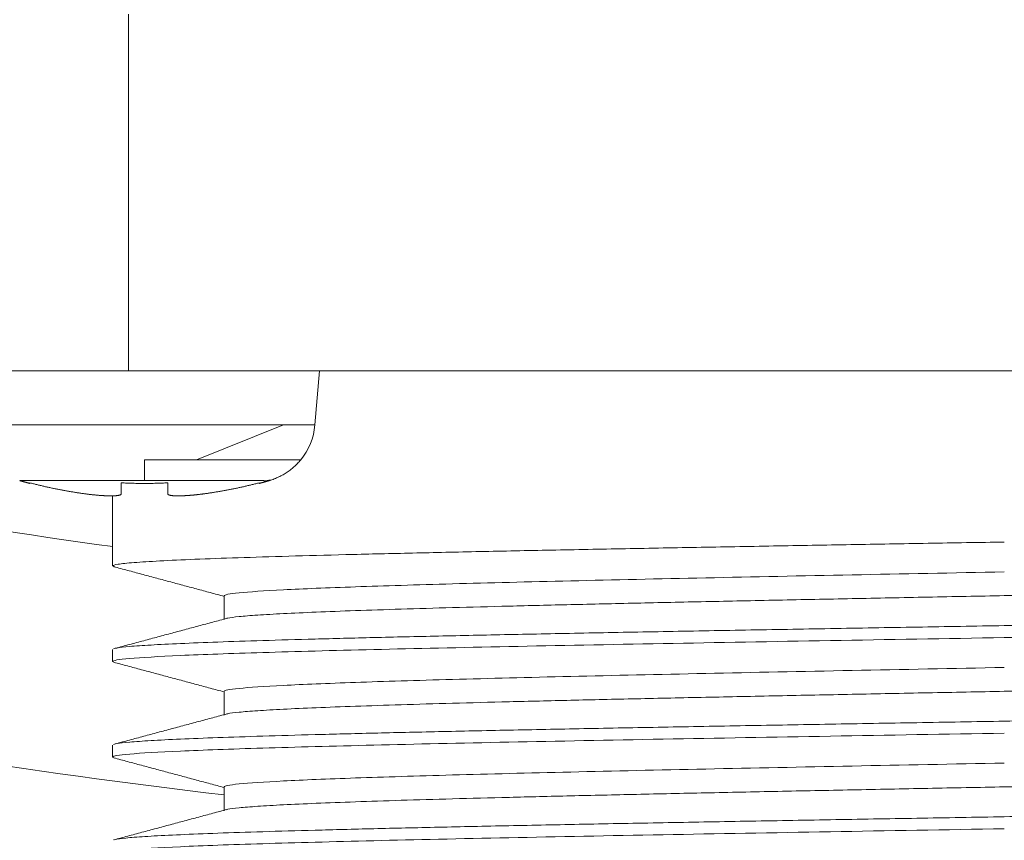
# Model space of a CAD drawing. Header units: millimetres. Extents: x 51337 to 61814, y -21781 to -12277.
# Tile 169 of 256: x 59240 to 59255, y -20821 to -20808. Entities that reach past the tile are written whole.
import ezdxf

# ---------------------------------------------------------------- set-up
doc = ezdxf.new("R2010")
doc.units = ezdxf.units.MM
doc.header["$LTSCALE"] = 0.3175
doc.layers.add('1轮廓实线层', color=7, linetype='Continuous', lineweight=18)

msp = doc.modelspace()

# ---------------------------------------------------------------- linework, layer by layer
at = {"layer": '1轮廓实线层'}
for p, q in [((59241.44339, -20813.57664), (59241.44339, -20807.97664)), ((59241.44339, -20813.57664), (59268.94339, -20813.57664)), ((59244.36926, -20814.42389), (59244.44338, -20813.57665)), ((59244.36926, -20814.42389), (59239.01751, -20814.42389)), ((59243.87459, -20814.42389), (59242.50723, -20814.97107)), ((59244.14612, -20814.97108), (59241.69339, -20814.97108)), ((59239.89339, -20815.33131), (59239.89339, -20815.34121)), ((59243.49339, -20815.34126), (59243.49339, -20815.33131)), ((59241.19339, -20815.53492), (59241.19339, -20816.63567)), ((59241.19346, -20816.63566), (59241.22198, -20816.65089)), ((59242.94339, -20817.1047), (59242.94339, -20817.47825)), ((59241.19339, -20817.94755), (59241.19339, -20818.13565)), ((59241.19342, -20818.13564), (59241.22193, -20818.15087)), ((59242.94339, -20818.60463), (59242.94339, -20818.9785)), ((59241.19339, -20819.44755), (59241.19339, -20819.63564)), ((59241.19339, -20819.63564), (59241.22191, -20819.65087)), ((59242.94339, -20820.10456), (59242.94339, -20820.47862))]:
    msp.add_line(p, q, dxfattribs=at)
for centre, radius, start, end in [((59255.29339, -20713.97664), 117.32051, 300.7584308, 103.5504853), ((59255.29339, -20713.97664), 103.32342, 253.0154211, 262.157028), ((59243.37307, -20814.33674), 1, 320.628514, 355), ((59255.29339, -20713.97664), 106.96775, 253.4827649, 263.3703918)]:
    msp.add_arc(centre, radius, start, end, dxfattribs=at)
for points, knots in [([(59237.94334, -20813.57664), (59237.94344, -20813.57664), (59237.96595, -20813.57664), (59238.05533, -20813.57664), (59238.12214, -20813.57664), (59238.29747, -20813.57664), (59238.40597, -20813.57664), (59238.66051, -20813.57664), (59238.80653, -20813.57664), (59239.13049, -20813.57664), (59239.30842, -20813.57664), (59239.68936, -20813.57664), (59239.89236, -20813.57664), (59240.31563, -20813.57664), (59240.5359, -20813.57664), (59240.98524, -20813.57664), (59241.21431, -20813.57664), (59241.44339, -20813.57664)], [0, 0, 0, 0, 0.125, 0.125, 0.25, 0.25, 0.375, 0.375, 0.5, 0.5, 0.625, 0.625, 0.75, 0.75, 0.875, 0.875, 1, 1, 1, 1]), ([(59241.69339, -20815.29674), (59241.69339, -20815.26875), (59241.69339, -20815.22626), (59241.69339, -20815.11606), (59241.69339, -20815.04837), (59241.69339, -20814.97108)], [0, 0, 0, 0, 0.5, 0.5, 1, 1, 1, 1]), ([(59241.69339, -20815.29674), (59241.67957, -20815.29674), (59241.65198, -20815.29674), (59241.61068, -20815.29675), (59241.56953, -20815.29677), (59241.52857, -20815.29679), (59241.48781, -20815.29681), (59241.44726, -20815.29684), (59241.40696, -20815.29687), (59241.36691, -20815.29689), (59241.32714, -20815.29692), (59241.28766, -20815.29695), (59241.2485, -20815.29698), (59241.20966, -20815.297), (59241.17116, -20815.29702), (59241.13303, -20815.29705), (59241.09527, -20815.29706), (59241.0579, -20815.29708), (59241.02093, -20815.29709), (59240.98438, -20815.2971), (59240.94826, -20815.2971), (59240.91258, -20815.29711), (59240.87736, -20815.2971), (59240.84261, -20815.2971), (59240.80834, -20815.29709), (59240.77455, -20815.29708), (59240.74127, -20815.29706), (59240.7085, -20815.29704), (59240.67624, -20815.29702), (59240.64452, -20815.297), (59240.61333, -20815.29697), (59240.58268, -20815.29695), (59240.55259, -20815.29692), (59240.52306, -20815.29689), (59240.4941, -20815.29687), (59240.4657, -20815.29684), (59240.43789, -20815.29682), (59240.41066, -20815.29679), (59240.38403, -20815.29678), (59240.35798, -20815.29676), (59240.33254, -20815.29675), (59240.31028, -20815.29675), (59240.291, -20815.29675), (59240.27453, -20815.29675), (59240.25827, -20815.29676), (59240.24223, -20815.29676), (59240.22641, -20815.29677), (59240.21081, -20815.29678), (59240.19543, -20815.29679), (59240.18028, -20815.2968), (59240.16536, -20815.29681), (59240.15066, -20815.29682), (59240.1362, -20815.29683), (59240.12197, -20815.29684), (59240.10798, -20815.29685), (59240.09423, -20815.29686), (59240.08071, -20815.29688), (59240.06743, -20815.29689), (59240.0544, -20815.2969), (59240.04161, -20815.29691), (59240.02906, -20815.29692), (59240.01676, -20815.29693), (59240.00471, -20815.29694), (59239.99291, -20815.29695), (59239.98136, -20815.29696), (59239.97006, -20815.29697), (59239.95902, -20815.29698), (59239.94823, -20815.29698), (59239.93769, -20815.29699), (59239.92742, -20815.297), (59239.9174, -20815.297), (59239.90764, -20815.297), (59239.89814, -20815.297), (59239.8889, -20815.29701), (59239.87992, -20815.29701), (59239.87121, -20815.29701), (59239.86276, -20815.297), (59239.85457, -20815.297), (59239.84665, -20815.297), (59239.83899, -20815.29699), (59239.8316, -20815.29699), (59239.82448, -20815.29698), (59239.81762, -20815.29698), (59239.81103, -20815.29697), (59239.80471, -20815.29696), (59239.79866, -20815.29695), (59239.79288, -20815.29694), (59239.78737, -20815.29693), (59239.78212, -20815.29692), (59239.77715, -20815.29691), (59239.77245, -20815.2969), (59239.76801, -20815.29689), (59239.76385, -20815.29688), (59239.75995, -20815.29686), (59239.75633, -20815.29685), (59239.75298, -20815.29684), (59239.74989, -20815.29683), (59239.74708, -20815.29682), (59239.74453, -20815.29681), (59239.74226, -20815.2968), (59239.74025, -20815.29679), (59239.73851, -20815.29678), (59239.73705, -20815.29677), (59239.73584, -20815.29676), (59239.73491, -20815.29676), (59239.73425, -20815.29675), (59239.73392, -20815.29675), (59239.73382, -20815.29675), (59239.73376, -20815.29675)], [0, 0, 0, 0, 0.01348901, 0.02693923, 0.04034994, 0.05372041, 0.06704987, 0.08033752, 0.09358254, 0.10678409, 0.11994129, 0.13305328, 0.14611914, 0.15913797, 0.17210883, 0.1850308, 0.19790292, 0.21072424, 0.22349382, 0.23621068, 0.24887387, 0.26148244, 0.27403542, 0.28653187, 0.29897083, 0.31135138, 0.32367258, 0.33593352, 0.3481333, 0.36027102, 0.37234581, 0.3843568, 0.39630318, 0.4081841, 0.41999877, 0.43174643, 0.4434263, 0.45503767, 0.46657984, 0.47805212, 0.48945388, 0.50078449, 0.50851326, 0.51624071, 0.52396674, 0.53169123, 0.53941406, 0.54713513, 0.55485431, 0.56257147, 0.57028649, 0.57799923, 0.58570957, 0.59341737, 0.60112249, 0.6088248, 0.61652414, 0.62422038, 0.63191336, 0.63960295, 0.64728898, 0.65497131, 0.66264979, 0.67032425, 0.67799455, 0.68566052, 0.69332201, 0.70097886, 0.7086309, 0.71627798, 0.72391994, 0.7315566, 0.73918782, 0.74681342, 0.75443325, 0.76204714, 0.76965492, 0.77725644, 0.78485153, 0.79244003, 0.80002178, 0.80759662, 0.81516439, 0.82272492, 0.83027806, 0.83782365, 0.84536154, 0.85289157, 0.86041358, 0.86792743, 0.87543297, 0.88293003, 0.89041849, 0.89789819, 0.90536898, 0.91283074, 0.92028331, 0.92772657, 0.93516038, 0.9425846, 0.94999911, 0.95740379, 0.9647985, 0.97218313, 0.97955756, 0.98692167, 0.99427536, 1, 1, 1, 1]), ([(59243.65301, -20815.29675), (59243.65499, -20815.29617), (59243.65903, -20815.29499), (59243.66413, -20815.29345), (59243.6686, -20815.29207), (59243.67228, -20815.29089), (59243.67514, -20815.2899), (59243.67712, -20815.28913), (59243.67819, -20815.28858), (59243.67835, -20815.28826), (59243.6776, -20815.28815), (59243.67597, -20815.28825), (59243.67349, -20815.28856), (59243.67021, -20815.28905), (59243.66618, -20815.28971), (59243.66147, -20815.29053), (59243.65477, -20815.29172), (59243.64578, -20815.29333), (59243.63458, -20815.29528), (59243.62321, -20815.29715), (59243.61375, -20815.29855), (59243.60638, -20815.2995), (59243.60083, -20815.3001), (59243.59556, -20815.30056), (59243.59061, -20815.30085), (59243.58605, -20815.30095), (59243.5819, -20815.30084), (59243.57885, -20815.30054), (59243.57653, -20815.3002), (59243.57471, -20815.29993), (59243.57302, -20815.29965), (59243.57149, -20815.29935), (59243.57011, -20815.29903), (59243.56869, -20815.29857), (59243.56694, -20815.29805), (59243.56435, -20815.29759), (59243.56134, -20815.29725), (59243.55631, -20815.29699), (59243.54894, -20815.29683), (59243.53912, -20815.2967), (59243.52833, -20815.29671), (59243.51586, -20815.29685), (59243.50189, -20815.29705), (59243.4868, -20815.29721), (59243.47154, -20815.29731), (59243.45604, -20815.29737), (59243.4325, -20815.29729), (59243.39671, -20815.29698), (59243.35555, -20815.29681), (59243.3195, -20815.29675), (59243.29357, -20815.29671), (59243.26539, -20815.29669), (59243.23482, -20815.29668), (59243.20172, -20815.29668), (59243.16595, -20815.2967), (59243.12735, -20815.29673), (59243.0858, -20815.29677), (59243.04114, -20815.29681), (59242.99323, -20815.29685), (59242.94194, -20815.29688), (59242.88713, -20815.29689), (59242.82866, -20815.29686), (59242.76032, -20815.29674), (59242.68154, -20815.29663), (59242.59184, -20815.29662), (59242.49815, -20815.29665), (59242.40064, -20815.29671), (59242.32482, -20815.29672), (59242.27278, -20815.29672), (59242.2458, -20815.29672), (59242.21892, -20815.29672), (59242.19215, -20815.29672), (59242.16549, -20815.29673), (59242.13895, -20815.29673), (59242.11255, -20815.29673), (59242.0863, -20815.29674), (59242.06021, -20815.29674), (59242.03428, -20815.29674), (59242.00853, -20815.29674), (59241.98296, -20815.29675), (59241.95759, -20815.29675), (59241.93242, -20815.29675), (59241.90745, -20815.29675), (59241.88271, -20815.29675), (59241.85819, -20815.29675), (59241.83391, -20815.29674), (59241.80986, -20815.29674), (59241.78606, -20815.29674), (59241.76252, -20815.29674), (59241.73924, -20815.29674), (59241.71622, -20815.29674), (59241.70097, -20815.29674), (59241.69339, -20815.29674)], [0, 0, 0, 0, 0.00442819, 0.00903658, 0.01381781, 0.01876303, 0.02386206, 0.02910359, 0.03447539, 0.03996461, 0.04555798, 0.0512421, 0.05700363, 0.06282954, 0.06870729, 0.07462494, 0.0805713, 0.09112694, 0.10159314, 0.1119345, 0.12213008, 0.12778171, 0.13352325, 0.13936157, 0.14530362, 0.15135659, 0.15752807, 0.16382618, 0.16742332, 0.17085209, 0.17411122, 0.17719972, 0.18011691, 0.18286253, 0.18758199, 0.19219798, 0.19671489, 0.20113745, 0.21110439, 0.22115851, 0.23129958, 0.24152724, 0.25374249, 0.26575781, 0.2775683, 0.28918197, 0.30058623, 0.32967239, 0.36482571, 0.37896224, 0.39381037, 0.40938101, 0.42568574, 0.44273686, 0.46054738, 0.4791311, 0.49850258, 0.51867714, 0.53967092, 0.56150081, 0.58418446, 0.60774028, 0.63218738, 0.66479425, 0.6979055, 0.73153946, 0.76571295, 0.80044114, 0.80963066, 0.81875101, 0.82780124, 0.83678043, 0.84568762, 0.85452188, 0.86328225, 0.87196779, 0.88057756, 0.8891106, 0.89756599, 0.90594277, 0.91424002, 0.9224568, 0.9305922, 0.9386453, 0.94661519, 0.95450096, 0.96230173, 0.97001661, 0.97764474, 0.98518524, 0.99263728, 1, 1, 1, 1]), ([(59241.32672, -20815.50667), (59241.3267, -20815.50717), (59241.32665, -20815.50816), (59241.32629, -20815.5096), (59241.32571, -20815.51101), (59241.3249, -20815.51238), (59241.32386, -20815.51372), (59241.3226, -20815.51501), (59241.32112, -20815.51627), (59241.31941, -20815.51749), (59241.31749, -20815.51868), (59241.31535, -20815.51982), (59241.313, -20815.52093), (59241.31044, -20815.522), (59241.30767, -20815.52304), (59241.3047, -20815.52403), (59241.30152, -20815.52499), (59241.29815, -20815.52591), (59241.29458, -20815.5268), (59241.29082, -20815.52764), (59241.28686, -20815.52845), (59241.28272, -20815.52922), (59241.2784, -20815.52995), (59241.27389, -20815.53065), (59241.26921, -20815.53131), (59241.26435, -20815.53193), (59241.25933, -20815.53251), (59241.25413, -20815.53305), (59241.24877, -20815.53356), (59241.24325, -20815.53403), (59241.23757, -20815.53446), (59241.23174, -20815.53486), (59241.22576, -20815.53522), (59241.21963, -20815.53554), (59241.21336, -20815.53582), (59241.20695, -20815.53606), (59241.2004, -20815.53627), (59241.19372, -20815.53644), (59241.18691, -20815.53657), (59241.17997, -20815.53667), (59241.17291, -20815.53673), (59241.16308, -20815.53675), (59241.1502, -20815.53668), (59241.13396, -20815.53643), (59241.11705, -20815.53602), (59241.09951, -20815.53544), (59241.08134, -20815.53469), (59241.06258, -20815.53377), (59241.04323, -20815.53269), (59241.02334, -20815.53144), (59241.00291, -20815.53002), (59240.98199, -20815.52844), (59240.9606, -20815.52669), (59240.93876, -20815.52477), (59240.91653, -20815.52269), (59240.89392, -20815.52044), (59240.87098, -20815.51802), (59240.84774, -20815.51544), (59240.82425, -20815.51269), (59240.80054, -20815.50978), (59240.78468, -20815.50771), (59240.77672, -20815.50667)], [0, 0, 0, 0, 0.01320494, 0.02637199, 0.03950128, 0.05259292, 0.06564702, 0.07866371, 0.09164309, 0.1045853, 0.11749046, 0.13035867, 0.14319008, 0.15598479, 0.16874294, 0.18146465, 0.19415005, 0.20679927, 0.21941244, 0.23198968, 0.24453113, 0.25703692, 0.26950718, 0.28194206, 0.29434168, 0.30670618, 0.31903571, 0.33133039, 0.34359038, 0.35581581, 0.36800683, 0.38016359, 0.39228621, 0.40437487, 0.41642969, 0.42845084, 0.44043846, 0.4523927, 0.46431372, 0.47620168, 0.48805672, 0.499879, 0.52480977, 0.54988747, 0.57511355, 0.60048944, 0.62601654, 0.65169622, 0.67752984, 0.70351872, 0.72966416, 0.75596744, 0.78242982, 0.80905254, 0.8358368, 0.8627838, 0.8898947, 0.91717066, 0.94461279, 0.97222221, 1, 1, 1, 1]), ([(59242.61005, -20815.50667), (59242.60627, -20815.50717), (59242.59872, -20815.50816), (59242.5874, -20815.5096), (59242.57612, -20815.51101), (59242.56489, -20815.51238), (59242.5537, -20815.51372), (59242.54257, -20815.51501), (59242.53149, -20815.51627), (59242.52047, -20815.51749), (59242.50952, -20815.51868), (59242.49863, -20815.51982), (59242.48782, -20815.52093), (59242.47708, -20815.522), (59242.46643, -20815.52304), (59242.45585, -20815.52403), (59242.44537, -20815.52499), (59242.43498, -20815.52591), (59242.42469, -20815.5268), (59242.41449, -20815.52764), (59242.4044, -20815.52845), (59242.39441, -20815.52922), (59242.38454, -20815.52995), (59242.37477, -20815.53065), (59242.36512, -20815.53131), (59242.35559, -20815.53193), (59242.34618, -20815.53251), (59242.33689, -20815.53305), (59242.32773, -20815.53356), (59242.3187, -20815.53403), (59242.3098, -20815.53447), (59242.30103, -20815.53486), (59242.2924, -20815.53522), (59242.28391, -20815.53554), (59242.27556, -20815.53582), (59242.26736, -20815.53606), (59242.25929, -20815.53627), (59242.25138, -20815.53644), (59242.24361, -20815.53657), (59242.23599, -20815.53667), (59242.22852, -20815.53673), (59242.2185, -20815.53675), (59242.20611, -20815.53668), (59242.19167, -20815.53643), (59242.17781, -20815.53602), (59242.16455, -20815.53544), (59242.15194, -20815.53469), (59242.14, -20815.53377), (59242.12876, -20815.53269), (59242.11827, -20815.53144), (59242.10854, -20815.53002), (59242.09962, -20815.52844), (59242.09153, -20815.52669), (59242.0843, -20815.52477), (59242.07795, -20815.52269), (59242.07251, -20815.52044), (59242.06802, -20815.51802), (59242.06448, -20815.51544), (59242.06195, -20815.51269), (59242.06035, -20815.50978), (59242.06015, -20815.50771), (59242.06005, -20815.50667)], [0, 0, 0, 0, 0.01320529, 0.02637269, 0.0395023, 0.05259424, 0.06564862, 0.07866558, 0.09164521, 0.10458765, 0.11749301, 0.13036142, 0.143193, 0.15598787, 0.16874616, 0.18146799, 0.19415349, 0.20680279, 0.21941602, 0.2319933, 0.24453478, 0.25704058, 0.26951084, 0.28194568, 0.29434526, 0.3067097, 0.31903914, 0.33133373, 0.3435936, 0.35581889, 0.36800976, 0.38016634, 0.39228877, 0.40437722, 0.41643181, 0.42845272, 0.44044007, 0.45239403, 0.46431475, 0.47620239, 0.48805709, 0.49987902, 0.52481051, 0.54988886, 0.5751155, 0.60049188, 0.62601938, 0.65169939, 0.67753325, 0.70352229, 0.72966781, 0.75597109, 0.78243339, 0.80905595, 0.83583997, 0.86278664, 0.88989714, 0.9171726, 0.94461417, 0.97222294, 1, 1, 1, 1]), ([(59255.19339, -20816.26066), (59254.79781, -20816.26741), (59253.99882, -20816.28105), (59253.19014, -20816.29495), (59252.37998, -20816.30898), (59251.97416, -20816.31606), (59251.16467, -20816.33036), (59250.76099, -20816.33757), (59249.95976, -20816.35213), (59249.56222, -20816.35948), (59248.77748, -20816.37431), (59248.39027, -20816.38179), (59247.63062, -20816.39688), (59247.25821, -20816.4045), (59246.53286, -20816.41986), (59246.1799, -20816.4276), (59245.49816, -20816.44323), (59245.16941, -20816.45111), (59244.54106, -20816.467), (59244.2414, -20816.47501), (59243.67598, -20816.49116), (59243.41027, -20816.49931), (59242.91759, -20816.51573), (59242.69058, -20816.52401), (59242.27986, -20816.54069), (59242.09622, -20816.5491), (59241.77661, -20816.56605), (59241.6406, -20816.5746), (59241.42026, -20816.59181), (59241.33602, -20816.60049), (59241.22263, -20816.61797), (59241.19348, -20816.62678), (59241.19346, -20816.63566)], [0, 0, 0, 0, 0.0625, 0.125, 0.125, 0.1875, 0.1875, 0.25, 0.25, 0.3125, 0.3125, 0.375, 0.375, 0.4375, 0.4375, 0.5, 0.5, 0.5625, 0.5625, 0.625, 0.625, 0.6875, 0.6875, 0.75, 0.75, 0.8125, 0.8125, 0.875, 0.875, 0.9375, 0.9375, 1, 1, 1, 1]), ([(59255.19333, -20817.10216), (59255.59421, -20817.09438), (59255.99509, -20817.0866), (59256.79299, -20817.07103), (59257.19001, -20817.06325), (59257.97637, -20817.04769), (59258.36571, -20817.03991), (59259.13295, -20817.02435), (59259.51085, -20817.01657), (59260.25159, -20817.00101), (59260.61441, -20816.99323), (59261.32151, -20816.97766), (59261.66577, -20816.96988), (59262.33241, -20816.95432), (59262.65479, -20816.94654), (59263.27456, -20816.93098), (59263.57196, -20816.9232), (59264.13889, -20816.90764), (59264.40843, -20816.89986), (59264.91706, -20816.88429), (59265.15616, -20816.87651), (59265.60159, -20816.86095), (59265.80794, -20816.85317), (59266.18589, -20816.83761), (59266.35749, -20816.82983), (59266.66432, -20816.81427), (59266.79953, -20816.80649), (59267.03227, -20816.79093), (59267.1298, -20816.78314), (59267.28621, -20816.76758), (59267.3451, -20816.7598), (59267.42369, -20816.74424), (59267.44339, -20816.73646), (59267.44339, -20816.72868)], [0, 0, 0, 0, 0.0625, 0.0625, 0.125, 0.125, 0.1875, 0.1875, 0.25, 0.25, 0.3125, 0.3125, 0.375, 0.375, 0.4375, 0.4375, 0.5, 0.5, 0.5625, 0.5625, 0.625, 0.625, 0.6875, 0.6875, 0.75, 0.75, 0.8125, 0.8125, 0.875, 0.875, 0.9375, 0.9375, 1, 1, 1, 1]), ([(59242.97501, -20817.46104), (59242.98272, -20817.45894), (59242.99184, -20817.45684), (59243.04167, -20817.44691), (59243.10056, -20817.43907), (59243.25697, -20817.4234), (59243.3545, -20817.41557), (59243.58723, -20817.3999), (59243.72245, -20817.39206), (59244.02927, -20817.37639), (59244.20087, -20817.36856), (59244.57882, -20817.35289), (59244.78516, -20817.34505), (59245.23059, -20817.32938), (59245.46968, -20817.32155), (59245.97831, -20817.30588), (59246.24785, -20817.29804), (59246.81477, -20817.28237), (59247.11216, -20817.27453), (59247.73193, -20817.25886), (59248.0543, -20817.25103), (59248.72094, -20817.23536), (59249.0652, -20817.22752), (59249.77229, -20817.21185), (59250.13511, -20817.20402), (59250.87584, -20817.18835), (59251.25374, -20817.18051), (59252.02097, -20817.16484), (59252.41031, -20817.157), (59253.19666, -20817.14133), (59253.59367, -20817.1335), (59254.39157, -20817.11783), (59254.79245, -20817.10999), (59255.19333, -20817.10216)], [0, 0, 0, 0, 0.01755063, 0.01755063, 0.08304726, 0.08304726, 0.14854388, 0.14854388, 0.21404051, 0.21404051, 0.27953713, 0.27953713, 0.34503375, 0.34503375, 0.41053038, 0.41053038, 0.476027, 0.476027, 0.54152363, 0.54152363, 0.60702025, 0.60702025, 0.67251688, 0.67251688, 0.7380135, 0.7380135, 0.80351013, 0.80351013, 0.86900675, 0.86900675, 0.93450338, 0.93450338, 1, 1, 1, 1]), ([(59269.19339, -20817.19839), (59269.19339, -20817.20618), (59269.17088, -20817.21397), (59269.08106, -20817.22956), (59269.01376, -20817.23735), (59268.835, -20817.25294), (59268.72354, -20817.26073), (59268.45756, -20817.27632), (59268.30302, -20817.28411), (59267.95237, -20817.2997), (59267.75625, -20817.30749), (59267.32431, -20817.32308), (59267.08849, -20817.33088), (59266.57943, -20817.34646), (59266.30618, -20817.35426), (59265.72488, -20817.36984), (59265.41684, -20817.37764), (59264.76892, -20817.39322), (59264.42904, -20817.40102), (59263.72074, -20817.4166), (59263.3523, -20817.4244), (59262.59043, -20817.43998), (59262.19699, -20817.44778), (59261.38889, -20817.46336), (59260.97423, -20817.47116), (59260.12768, -20817.48674), (59259.69579, -20817.49454), (59258.81895, -20817.51012), (59258.37399, -20817.51792), (59257.4753, -20817.53351), (59257.02157, -20817.5413), (59256.10968, -20817.55689), (59255.65153, -20817.56468), (59255.19338, -20817.57247)], [0, 0, 0, 0, 0.0625, 0.0625, 0.125, 0.125, 0.1875, 0.1875, 0.25, 0.25, 0.3125, 0.3125, 0.375, 0.375, 0.4375, 0.4375, 0.5, 0.5, 0.5625, 0.5625, 0.625, 0.625, 0.6875, 0.6875, 0.75, 0.75, 0.8125, 0.8125, 0.875, 0.875, 0.9375, 0.9375, 1, 1, 1, 1]), ([(59269.16483, -20817.40087), (59269.12537, -20817.41142), (59268.92602, -20817.4376), (59268.21104, -20817.4794), (59266.90896, -20817.52627), (59265.15667, -20817.57315), (59263.02148, -20817.62002), (59260.58547, -20817.6669), (59257.94225, -20817.71377), (59256.10967, -20817.74502), (59255.19339, -20817.76065)], [0, 0, 0, 0, 0.08796318, 0.21825416, 0.34854513, 0.47883611, 0.60912708, 0.73941806, 0.86970903, 1, 1, 1, 1]), ([(59255.19338, -20817.57247), (59254.73523, -20817.58029), (59254.27709, -20817.5881), (59253.3652, -20817.60373), (59252.91146, -20817.61154), (59252.01277, -20817.62717), (59251.56782, -20817.63499), (59250.69098, -20817.65061), (59250.25909, -20817.65843), (59249.41254, -20817.67406), (59248.99788, -20817.68187), (59248.18978, -20817.6975), (59247.79634, -20817.70531), (59247.03446, -20817.72094), (59246.66603, -20817.72875), (59245.95772, -20817.74438), (59245.61785, -20817.7522), (59244.96993, -20817.76782), (59244.66188, -20817.77564), (59244.08059, -20817.79127), (59243.80734, -20817.79908), (59243.29828, -20817.81471), (59243.06246, -20817.82252), (59242.63052, -20817.83815), (59242.4344, -20817.84597), (59242.08375, -20817.86159), (59241.92921, -20817.86941), (59241.66323, -20817.88504), (59241.55177, -20817.89285), (59241.37301, -20817.90848), (59241.30571, -20817.91629), (59241.24509, -20817.92684), (59241.23213, -20817.92957), (59241.22191, -20817.9323)], [0, 0, 0, 0, 0.06514775, 0.06514775, 0.1302955, 0.1302955, 0.19544326, 0.19544326, 0.26059101, 0.26059101, 0.32573876, 0.32573876, 0.39088651, 0.39088651, 0.45603426, 0.45603426, 0.52118202, 0.52118202, 0.58632977, 0.58632977, 0.65147752, 0.65147752, 0.71662527, 0.71662527, 0.78177302, 0.78177302, 0.84692077, 0.84692077, 0.91206853, 0.91206853, 0.97721628, 0.97721628, 1, 1, 1, 1]), ([(59255.19339, -20817.76065), (59254.2771, -20817.77627), (59252.44452, -20817.80752), (59249.80129, -20817.8544), (59247.36528, -20817.90127), (59245.2301, -20817.94815), (59243.4778, -20817.99502), (59242.17573, -20818.0419), (59241.37391, -20818.08877), (59241.19342, -20818.12002), (59241.19342, -20818.13565)], [0, 0, 0, 0, 0.12500001, 0.25, 0.375, 0.5, 0.625, 0.75, 0.875, 1, 1, 1, 1]), ([(59255.19338, -20818.6037), (59255.59426, -20818.59588), (59255.99514, -20818.58807), (59256.79304, -20818.57244), (59257.19006, -20818.56463), (59257.97642, -20818.549), (59258.36575, -20818.54119), (59259.13299, -20818.52556), (59259.51089, -20818.51775), (59260.25162, -20818.50212), (59260.61445, -20818.49431), (59261.32154, -20818.47868), (59261.6658, -20818.47086), (59262.33244, -20818.45524), (59262.65482, -20818.44742), (59263.27459, -20818.4318), (59263.57198, -20818.42398), (59264.13891, -20818.40835), (59264.40845, -20818.40054), (59264.91708, -20818.38491), (59265.15617, -20818.3771), (59265.6016, -20818.36147), (59265.80795, -20818.35366), (59266.18589, -20818.33803), (59266.3575, -20818.33022), (59266.66432, -20818.31459), (59266.79953, -20818.30678), (59267.03227, -20818.29115), (59267.1298, -20818.28333), (59267.28621, -20818.26771), (59267.3451, -20818.25989), (59267.42369, -20818.24427), (59267.44339, -20818.23645), (59267.44339, -20818.22864)], [0, 0, 0, 0, 0.0625, 0.0625, 0.125, 0.125, 0.1875, 0.1875, 0.25, 0.25, 0.3125, 0.3125, 0.375, 0.375, 0.4375, 0.4375, 0.5, 0.5, 0.5625, 0.5625, 0.625, 0.625, 0.6875, 0.6875, 0.75, 0.75, 0.8125, 0.8125, 0.875, 0.875, 0.9375, 0.9375, 1, 1, 1, 1]), ([(59242.97496, -20818.96136), (59242.98268, -20818.95927), (59242.99182, -20818.95717), (59243.04166, -20818.94727), (59243.10056, -20818.93946), (59243.25697, -20818.92384), (59243.3545, -20818.91603), (59243.58723, -20818.90041), (59243.72245, -20818.89261), (59244.02927, -20818.87699), (59244.20087, -20818.86918), (59244.57882, -20818.85356), (59244.78516, -20818.84576), (59245.2306, -20818.83014), (59245.46969, -20818.82233), (59245.97832, -20818.80671), (59246.24786, -20818.79891), (59246.81479, -20818.78329), (59247.11218, -20818.77548), (59247.73195, -20818.75986), (59248.05433, -20818.75206), (59248.72097, -20818.73644), (59249.06523, -20818.72863), (59249.77232, -20818.71301), (59250.13515, -20818.70521), (59250.87588, -20818.68959), (59251.25378, -20818.68178), (59252.02102, -20818.66616), (59252.41035, -20818.65836), (59253.19671, -20818.64274), (59253.59372, -20818.63493), (59254.39162, -20818.61931), (59254.7925, -20818.61151), (59255.19338, -20818.6037)], [0, 0, 0, 0, 0.0175848, 0.0175848, 0.08307915, 0.08307915, 0.14857349, 0.14857349, 0.21406784, 0.21406784, 0.27956219, 0.27956219, 0.34505653, 0.34505653, 0.41055088, 0.41055088, 0.47604523, 0.47604523, 0.54153957, 0.54153957, 0.60703392, 0.60703392, 0.67252827, 0.67252827, 0.73802261, 0.73802261, 0.80351696, 0.80351696, 0.86901131, 0.86901131, 0.93450565, 0.93450565, 1, 1, 1, 1]), ([(59269.19339, -20818.69754), (59269.19339, -20818.70536), (59269.17088, -20818.71317), (59269.08106, -20818.72879), (59269.01376, -20818.7366), (59268.835, -20818.75222), (59268.72354, -20818.76003), (59268.45756, -20818.77565), (59268.30302, -20818.78346), (59267.95237, -20818.79909), (59267.75625, -20818.8069), (59267.32431, -20818.82252), (59267.08849, -20818.83033), (59266.57943, -20818.84595), (59266.30618, -20818.85376), (59265.72488, -20818.86938), (59265.41684, -20818.87719), (59264.76892, -20818.89281), (59264.42904, -20818.90063), (59263.72074, -20818.91625), (59263.3523, -20818.92406), (59262.59043, -20818.93968), (59262.19699, -20818.94749), (59261.38889, -20818.96311), (59260.97423, -20818.97092), (59260.12768, -20818.98654), (59259.69579, -20818.99436), (59258.81895, -20819.00998), (59258.37399, -20819.01779), (59257.4753, -20819.03341), (59257.02157, -20819.04122), (59256.10968, -20819.05684), (59255.65153, -20819.06465), (59255.19338, -20819.07246)], [0, 0, 0, 0, 0.0625, 0.0625, 0.125, 0.125, 0.1875, 0.1875, 0.25, 0.25, 0.3125, 0.3125, 0.375, 0.375, 0.4375, 0.4375, 0.5, 0.5, 0.5625, 0.5625, 0.625, 0.625, 0.6875, 0.6875, 0.75, 0.75, 0.8125, 0.8125, 0.875, 0.875, 0.9375, 0.9375, 1, 1, 1, 1]), ([(59255.19338, -20819.07246), (59254.73523, -20819.08028), (59254.27709, -20819.08809), (59253.3652, -20819.10372), (59252.91146, -20819.11154), (59252.01277, -20819.12716), (59251.56782, -20819.13498), (59250.69098, -20819.15061), (59250.25909, -20819.15842), (59249.41254, -20819.17405), (59248.99788, -20819.18186), (59248.18978, -20819.19749), (59247.79634, -20819.20531), (59247.03446, -20819.22093), (59246.66603, -20819.22875), (59245.95772, -20819.24438), (59245.61785, -20819.25219), (59244.96993, -20819.26782), (59244.66188, -20819.27563), (59244.08059, -20819.29126), (59243.80734, -20819.29908), (59243.29828, -20819.31471), (59243.06246, -20819.32252), (59242.63052, -20819.33815), (59242.4344, -20819.34596), (59242.08375, -20819.36159), (59241.92921, -20819.36941), (59241.66323, -20819.38503), (59241.55177, -20819.39285), (59241.37301, -20819.40848), (59241.30571, -20819.41629), (59241.24507, -20819.42684), (59241.23209, -20819.42958), (59241.22186, -20819.43232)], [0, 0, 0, 0, 0.06514542, 0.06514542, 0.13029085, 0.13029085, 0.19543627, 0.19543627, 0.2605817, 0.2605817, 0.32572712, 0.32572712, 0.39087254, 0.39087254, 0.45601797, 0.45601797, 0.52116339, 0.52116339, 0.58630882, 0.58630882, 0.65145424, 0.65145424, 0.71659966, 0.71659966, 0.78174509, 0.78174509, 0.84689051, 0.84689051, 0.91203594, 0.91203594, 0.97718136, 0.97718136, 1, 1, 1, 1]), ([(59255.19339, -20819.26064), (59254.2771, -20819.27626), (59252.44452, -20819.30751), (59249.80128, -20819.35439), (59247.36527, -20819.40126), (59245.23008, -20819.44814), (59243.47778, -20819.49501), (59242.1757, -20819.54189), (59241.37389, -20819.58876), (59241.1934, -20819.62001), (59241.1934, -20819.63564)], [0, 0, 0, 0, 0.125, 0.25, 0.375, 0.5, 0.625, 0.75, 0.875, 1, 1, 1, 1]), ([(59255.19338, -20820.10353), (59255.59426, -20820.09572), (59255.99514, -20820.08791), (59256.79304, -20820.07229), (59257.19006, -20820.06448), (59257.97642, -20820.04886), (59258.36575, -20820.04105), (59259.13299, -20820.02542), (59259.51089, -20820.01761), (59260.25162, -20820.00199), (59260.61445, -20819.99418), (59261.32154, -20819.97856), (59261.6658, -20819.97075), (59262.33244, -20819.95513), (59262.65482, -20819.94732), (59263.27459, -20819.9317), (59263.57198, -20819.92389), (59264.13891, -20819.90827), (59264.40845, -20819.90045), (59264.91708, -20819.88483), (59265.15617, -20819.87702), (59265.6016, -20819.8614), (59265.80795, -20819.85359), (59266.18589, -20819.83797), (59266.3575, -20819.83016), (59266.66432, -20819.81454), (59266.79953, -20819.80673), (59267.03227, -20819.79111), (59267.1298, -20819.7833), (59267.28621, -20819.76767), (59267.3451, -20819.75986), (59267.42369, -20819.74424), (59267.44339, -20819.73643), (59267.44339, -20819.72862)], [0, 0, 0, 0, 0.0625, 0.0625, 0.125, 0.125, 0.1875, 0.1875, 0.25, 0.25, 0.3125, 0.3125, 0.375, 0.375, 0.4375, 0.4375, 0.5, 0.5, 0.5625, 0.5625, 0.625, 0.625, 0.6875, 0.6875, 0.75, 0.75, 0.8125, 0.8125, 0.875, 0.875, 0.9375, 0.9375, 1, 1, 1, 1]), ([(59242.97503, -20820.46146), (59242.98274, -20820.45936), (59242.99185, -20820.45727), (59243.04167, -20820.44737), (59243.10056, -20820.43955), (59243.25697, -20820.42392), (59243.3545, -20820.41611), (59243.58724, -20820.40048), (59243.72245, -20820.39266), (59244.02927, -20820.37704), (59244.20088, -20820.36922), (59244.57882, -20820.35359), (59244.78516, -20820.34578), (59245.2306, -20820.33015), (59245.46969, -20820.32233), (59245.97832, -20820.30671), (59246.24786, -20820.29889), (59246.81479, -20820.28326), (59247.11218, -20820.27545), (59247.73195, -20820.25982), (59248.05433, -20820.252), (59248.72097, -20820.23638), (59249.06523, -20820.22856), (59249.77232, -20820.21293), (59250.13515, -20820.20512), (59250.87588, -20820.18949), (59251.25378, -20820.18168), (59252.02101, -20820.16605), (59252.41035, -20820.15823), (59253.1967, -20820.1426), (59253.59372, -20820.13479), (59254.39162, -20820.11916), (59254.7925, -20820.11135), (59255.19338, -20820.10353)], [0, 0, 0, 0, 0.01753539, 0.01753539, 0.08303303, 0.08303303, 0.14853067, 0.14853067, 0.21402831, 0.21402831, 0.27952595, 0.27952595, 0.34502359, 0.34502359, 0.41052123, 0.41052123, 0.47601887, 0.47601887, 0.54151651, 0.54151651, 0.60701416, 0.60701416, 0.6725118, 0.6725118, 0.73800944, 0.73800944, 0.80350708, 0.80350708, 0.86900472, 0.86900472, 0.93450236, 0.93450236, 1, 1, 1, 1]), ([(59269.19339, -20820.19754), (59269.19339, -20820.20535), (59269.17088, -20820.21316), (59269.08106, -20820.22878), (59269.01376, -20820.23659), (59268.835, -20820.25221), (59268.72354, -20820.26002), (59268.45756, -20820.27564), (59268.30302, -20820.28346), (59267.95237, -20820.29908), (59267.75625, -20820.30689), (59267.32431, -20820.32251), (59267.08849, -20820.33032), (59266.57943, -20820.34594), (59266.30618, -20820.35375), (59265.72488, -20820.36937), (59265.41684, -20820.37718), (59264.76892, -20820.3928), (59264.42904, -20820.40061), (59263.72074, -20820.41623), (59263.3523, -20820.42404), (59262.59043, -20820.43967), (59262.19699, -20820.44748), (59261.38889, -20820.4631), (59260.97423, -20820.47091), (59260.12768, -20820.48653), (59259.69579, -20820.49434), (59258.81895, -20820.50996), (59258.37399, -20820.51777), (59257.4753, -20820.53339), (59257.02157, -20820.5412), (59256.10968, -20820.55682), (59255.65153, -20820.56463), (59255.19338, -20820.57244)], [0, 0, 0, 0, 0.0625, 0.0625, 0.125, 0.125, 0.1875, 0.1875, 0.25, 0.25, 0.3125, 0.3125, 0.375, 0.375, 0.4375, 0.4375, 0.5, 0.5, 0.5625, 0.5625, 0.625, 0.625, 0.6875, 0.6875, 0.75, 0.75, 0.8125, 0.8125, 0.875, 0.875, 0.9375, 0.9375, 1, 1, 1, 1]), ([(59255.19338, -20820.57244), (59254.73523, -20820.58026), (59254.27708, -20820.58807), (59253.3652, -20820.60369), (59252.91146, -20820.61151), (59252.01277, -20820.62713), (59251.56782, -20820.63494), (59250.69098, -20820.65057), (59250.25909, -20820.65838), (59249.41254, -20820.674), (59248.99788, -20820.68182), (59248.18978, -20820.69744), (59247.79634, -20820.70525), (59247.03446, -20820.72088), (59246.66603, -20820.72869), (59245.95772, -20820.74431), (59245.61785, -20820.75213), (59244.96993, -20820.76775), (59244.66188, -20820.77556), (59244.08059, -20820.79119), (59243.80734, -20820.799), (59243.29828, -20820.81462), (59243.06246, -20820.82244), (59242.63052, -20820.83806), (59242.4344, -20820.84587), (59242.08374, -20820.8615), (59241.92921, -20820.86931), (59241.66323, -20820.88494), (59241.55177, -20820.89275), (59241.37301, -20820.90837), (59241.30571, -20820.91618), (59241.2451, -20820.92673), (59241.23214, -20820.92946), (59241.22192, -20820.93219)], [0, 0, 0, 0, 0.06514853, 0.06514853, 0.13029705, 0.13029705, 0.19544558, 0.19544558, 0.2605941, 0.2605941, 0.32574263, 0.32574263, 0.39089116, 0.39089116, 0.45603968, 0.45603968, 0.52118821, 0.52118821, 0.58633673, 0.58633673, 0.65148526, 0.65148526, 0.71663379, 0.71663379, 0.78178231, 0.78178231, 0.84693084, 0.84693084, 0.91207936, 0.91207936, 0.97722789, 0.97722789, 1, 1, 1, 1])]:
    msp.add_open_spline(points, degree=3, knots=knots, dxfattribs=at)
for points, degree in [([(59243.63556, -20815.30169), (59243.94378, -20815.21491), (59244.14612, -20814.97108)], 2), ([(59240.77672, -20815.50667), (59240.32939, -20815.4475), (59239.89339, -20815.33131)], 2), ([(59241.32672, -20815.33131), (59241.32672, -20815.4475), (59241.32672, -20815.50667)], 2), ([(59242.06005, -20815.33131), (59241.69339, -20815.35122), (59241.32672, -20815.33131)], 2), ([(59242.06005, -20815.50667), (59242.06005, -20815.4475), (59242.06005, -20815.33131)], 2), ([(59243.49339, -20815.33131), (59243.05738, -20815.4475), (59242.61005, -20815.50667)], 2), ([(59241.21104, -20816.64795), (59242.07722, -20816.88051), (59242.94337, -20817.11319)], 2), ([(59242.94369, -20817.10463), (59242.94369, -20817.089), (59243.10161, -20817.05775), (59243.80317, -20817.01087), (59244.94245, -20816.964), (59246.47568, -20816.91712), (59248.34392, -20816.87024), (59250.47539, -20816.82336), (59252.78817, -20816.77648), (59254.39165, -20816.74523), (59255.19339, -20816.7296)], 3), ([(59242.98942, -20817.45772), (59242.09846, -20817.69708), (59241.20746, -20817.9363)], 2), ([(59241.21105, -20818.14795), (59242.07724, -20818.38051), (59242.94338, -20818.6132)], 2), ([(59242.94344, -20818.60456), (59242.94345, -20818.58894), (59243.10141, -20818.5577), (59243.80303, -20818.51083), (59244.94237, -20818.46397), (59246.47564, -20818.4171), (59248.34392, -20818.37024), (59250.47541, -20818.32338), (59252.78819, -20818.27651), (59254.39166, -20818.24527), (59255.19339, -20818.22965)], 3), ([(59242.98938, -20818.95773), (59242.09842, -20819.19709), (59241.20742, -20819.43631)], 2), ([(59241.21106, -20819.64795), (59242.07723, -20819.88051), (59242.94336, -20820.11319)], 2), ([(59242.94342, -20820.10456), (59242.94342, -20820.08893), (59243.10135, -20820.05768), (59243.80294, -20820.01081), (59244.94226, -20819.96393), (59246.47552, -20819.91706), (59248.34381, -20819.87019), (59250.47531, -20819.82331), (59252.78813, -20819.77644), (59254.39164, -20819.74519), (59255.19339, -20819.72956)], 3), ([(59242.98944, -20820.45771), (59242.09849, -20820.69707), (59241.20749, -20820.93629)], 2), ([(59255.19339, -20820.76064), (59254.27709, -20820.77626), (59252.44451, -20820.80751), (59249.80128, -20820.85439), (59247.36526, -20820.90126), (59245.23008, -20820.94814), (59243.47777, -20820.99501), (59242.17569, -20821.04189), (59241.37388, -20821.08876), (59241.19339, -20821.12001), (59241.19339, -20821.13564)], 3)]:
    msp.add_open_spline(points, degree=degree, dxfattribs=at)
for points, weights in [([(59239.89339, -20815.34126), (59239.83998, -20815.32704), (59239.78677, -20815.31221), (59239.73376, -20815.29675)], [0.989508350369, 0.99037092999, 0.991280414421, 0.99223680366]), ([(59243.65301, -20815.29675), (59243.59995, -20815.31222), (59243.54674, -20815.32706), (59243.49339, -20815.34126)], [0.996566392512, 0.997663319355, 0.998807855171, 0.99999999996])]:
    msp.add_rational_spline(points, weights, degree=3, dxfattribs=at)

doc.saveas('drawing.dxf')
